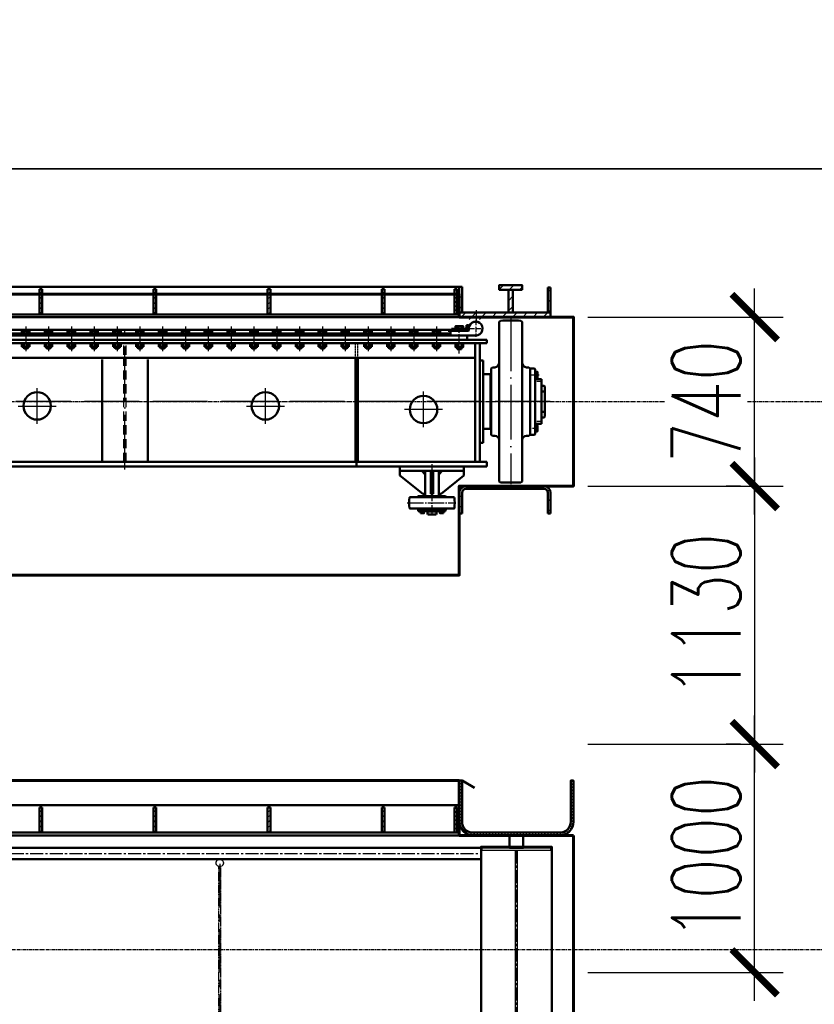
# Model space of a CAD drawing. Header units: millimetres. Extents: x 42975 to 708721, y 118172 to 172014.
# Tile 68 of 73: x 333998 to 337480, y 132027 to 136340. Entities that reach past the tile are written whole.
import ezdxf
from ezdxf import colors
from ezdxf.entities.mleader import LeaderData, LeaderLine
from ezdxf.math import Vec2, Vec3

# ---------------------------------------------------------------- set-up
doc = ezdxf.new("R2010")
doc.units = ezdxf.units.MM
for name, pattern in [('ACAD_ISO04W100', [30, 24, -3, 0, -3]), ('CENTER2', [28.575, 19.05, -3.175, 3.175, -3.175]), ('осевая', [50.8, 31.75, -6.35, 6.35, -6.35]), ('штриховая 04-2', [6, 4, -2])]:
    doc.linetypes.add(name, pattern=pattern)
doc.layers.get('Defpoints').update_dxf_attribs({"color": 8})
for name, color, linetype, lineweight in [('ГТО Оси 0.25', 7, 'осевая', 25), ('ГТО-2_Бетон_060', 3, 'Continuous', 60), ('ГТО-2_Выноски_035', 2, 'Continuous', 35), ('ГТО-2_Линии_035', 2, 'Continuous', 35), ('ГТО-2_Оси_025', 6, 'осевая', 25), ('ГТО-2_Размеры_035', 2, 'Continuous', 35), ('ОЗиМ Металл', 1, 'Continuous', 50), ('ОЗиМ Металл штрих', 230, 'штриховая 04-2', 25), ('ОЗиМ Осевой', 7, 'ACAD_ISO04W100', 25), ('ОЗиМ Ось', 7, 'ACAD_ISO04W100', 25), ('ОЗиМ Размеры', 2, 'Continuous', 25), ('ОЗИМ_Штриховка', 252, 'Continuous', 18)]:
    doc.layers.add(name, color=color, linetype=linetype, lineweight=lineweight)
doc.layers.add('ОЗиМ Оси', color=4, linetype='CENTER2')
doc.layers.add('ОЗИМ_Размеры', color=7, linetype='Continuous')
doc.styles.add('MOSOBL (isocpeur)', font='isocpeur.ttf')
doc.styles.add('RomanS', font='romans.shx', dxfattribs={"width": 0.7})
doc.dimstyles.new('M100', dxfattribs={"dimscale": 100, "dimtxt": 3, "dimasz": 2, "dimexe": 1.25, "dimexo": 0.625, "dimtad": 3, "dimtoh": 1, "dimdec": 0, "dimtxsty": 'RomanS', "dimblk": 'OBLIQUE', "dimcen": 3, "dimclrt": 2, "dimaunit": 1, "dimadec": 4, "dimazin": 0, "dimtfac": 1, "dimtdec": 0, "dimtmove": 0, "dimatfit": 3, "dimfxl": 1, "dimtfill": 1, "dimarcsym": 0})
doc.dimstyles.new('MOSOBL 1-100 (мм)', dxfattribs={"dimscale": 100, "dimtxt": 3, "dimasz": 2, "dimexe": 1.25, "dimexo": 0.625, "dimtad": 1, "dimdec": 0, "dimzin": 9, "dimtxsty": 'RomanS', "dimblk": 'ARCHTICK', "dimcen": 2.5, "dimdle": 1.25, "dimclrd": 7, "dimclre": 7, "dimclrt": 2, "dimadec": 0, "dimazin": 0, "dimtfac": 1, "dimtdec": 0, "dimtmove": 1, "dimatfit": 3, "dimfxl": 1, "dimtfill": 1, "dimlwd": 25, "dimlwe": 25, "dimarcsym": 0})

# ---------------------------------------------------------------- blocks, each defined once
blk = doc.blocks.new('_Oblique')
at = {"color": 0, "linetype": 'ByBlock', "lineweight": -2}
blk.add_line((-0.5, -0.5), (0.5, 0.5), dxfattribs=at)
blk = doc.blocks.new('*D51')
at = {"layer": 'Defpoints', "color": 0, "transparency": 16777216}
for p in [(370324.6, 134437.2), (307024.6, 128737.2), (370324.6, 121155.3)]:
    blk.add_point(p, dxfattribs=at)
at = {"layer": 'ОЗИМ_Размеры', "color": 0, "lineweight": -2, "transparency": 16777216}
for p, q in [((370324.6, 134374.7), (370324.6, 121030.3)), ((307024.6, 128674.7), (307024.6, 121030.3)), ((307024.6, 121155.3), (370324.6, 121155.3))]:
    blk.add_line(p, q, dxfattribs=at)
at = {"layer": 'ОЗИМ_Размеры', "color": 0, "lineweight": -2, "transparency": 16777216, "xscale": 200, "yscale": 200, "zscale": 200, "rotation": 180}
blk.add_blockref('_Oblique', (307024.6, 121155.3), dxfattribs=at)
at = {"layer": 'ОЗИМ_Размеры', "color": 0, "lineweight": -2, "transparency": 16777216, "xscale": 200, "yscale": 200, "zscale": 200}
blk.add_blockref('_Oblique', (370324.6, 121155.3), dxfattribs=at)
at = {"layer": 'ОЗИМ_Размеры', "color": 2, "transparency": 16777216, "insert": (338674.6, 121367.8), "char_height": 300, "attachment_point": 5, "style": 'RomanS', "bg_fill": 3, "box_fill_scale": 1.1, "bg_fill_color": 256, "bg_fill_true_color": 13158600, "bg_fill_transparency": 0}
blk.add_mtext('63300', dxfattribs=at)
blk = doc.blocks.new('A$C09596088')
at = {"layer": 'ГТО-2_Бетон_060'}
for p, q in [((2350, -1660), (-2350, -1660)), ((2350, -1900), (2350, -1660)), ((2850, -1900), (2350, -1900)), ((2850, -2900), (2850, -1900))]:
    blk.add_line(p, q, dxfattribs=at)
blk.add_lwpolyline([(-2850, 0), (-2850, -370), (-2350, -370), (-2350, -760), (2350, -760), (2350, -370), (2850, -370), (2850, 0), (2850, 370), (2350, 370), (2350, 470), (-2350, 470), (-2350, 370), (-2850, 370)], close=True, dxfattribs=at)
blk = doc.blocks.new('A$C248B62E5')
at = {"layer": 'ОЗиМ Металл'}
blk.add_lwpolyline([(-275, 500, 0.414214), (-280, 495), (-280, 445.1), (-220, 445.1), (-220, 495, 0.414214), (-225, 500)], format="xyb", close=True, dxfattribs=at)
for points in [[(-405, 445.1), (-5295, 445.1)], [(-405, 395.1), (-5295, 395.1)]]:
    blk.add_lwpolyline(points, dxfattribs=at)
blk.add_lwpolyline([(-405, -405), (-95, -405), (-95, 450.1), (-405, 450.1)], close=True, dxfattribs=at)
at = {"layer": 'ОЗиМ Металл штрих', "ltscale": 0.7}
for points in [[(-400, 445.1), (-100, 445.1), (-100, 433.1), (-400, 433.1)], [(-255, -388), (-245, -388), (-245, 433.1), (-255, 433.1)]]:
    blk.add_lwpolyline(points, close=True, dxfattribs=at)
at = {"layer": 'ОЗиМ Металл штрих'}
blk.add_lwpolyline([(-1545, 363.1), (-1555, 363.1), (-1555, -318), (-1545, -318)], close=True, dxfattribs=at)
blk.add_circle((-1550, 379.1), 16, dxfattribs=at)
at = {"layer": 'ОЗиМ Оси', "ltscale": 3}
for p, q in [((-250, 434), (-250, -500)), ((-5295, 420.1), (-405, 420.1))]:
    blk.add_line(p, q, dxfattribs=at)
at = {"layer": 'ОЗиМ Оси', "ltscale": 10}
blk.add_line((-1550, 375.1), (-1550, -350), dxfattribs=at)
blk = doc.blocks.new('*U78')
at = {"layer": 'ГТО Оси 0.25', "ltscale": 5}
blk.add_line((0, -53.5), (0, 53.5), dxfattribs=at)
at = {"layer": 'ОЗиМ Металл'}
for p, q in [((-16.5, 18.8), (-16.5, 34.8)), ((-16.5, 34.8), (16.5, 34.8)), ((-10, 39.6), (-7.5, 42.1)), ((-10, 39.6), (10, 39.6)), ((-10, 34.8), (-10, 39.6)), ((-8.7, 18.8), (-8.7, 34.8)), ((-7.5, 42.1), (7.5, 42.1)), ((7.5, 42.1), (10, 39.6)), ((8.5, 18.8), (8.5, 34.8)), ((10, 34.8), (10, 39.6)), ((16.5, 18.8), (16.5, 34.8)), ((-16.5, -35.7), (-16.5, -23.2)), ((16.5, -35.7), (-16.5, -35.7)), ((-8.2, -35.7), (-8.2, -23.2)), ((8.2, -35.7), (8.2, -23.2)), ((16.5, -35.7), (16.5, -23.2))]:
    blk.add_line(p, q, dxfattribs=at)
at = {"layer": 'ОЗиМ Размеры'}
for p, q in [((-7.5, 42.1), (-7.5, 34.8)), ((7.5, 42.1), (7.5, 34.8))]:
    blk.add_line(p, q, dxfattribs=at)
blk = doc.blocks.new('*U79')
at = {"layer": 'ОЗиМ Размеры', "color": 0, "linetype": 'ByBlock', "lineweight": -2, "transparency": 16777216}
for p in [(0, 0), (100, 0), (200, 0), (300, 0), (400, 0), (500, 0), (600, 0), (700, 0), (800, 0), (900, 0), (1000, 0), (1100, 0), (1200, 0), (1300, 0), (1400, 0), (1500, 0), (1600, 0), (1700, 0), (1800, 0), (1900, 0), (2000, 0), (2100, 0), (2200, 0), (2300, 0), (2400, 0), (2500, 0), (2600, 0), (2700, 0), (2800, 0), (2900, 0), (3000, 0), (3100, 0), (3200, 0), (3300, 0), (3400, 0), (3500, 0), (3600, 0), (3700, 0), (3800, 0), (3900, 0), (4000, 0), (4100, 0), (4200, 0), (4300, 0), (4400, 0), (4500, 0)]:
    blk.add_blockref('*U78', p, dxfattribs=at)
blk = doc.blocks.new('A$C509D7D2D')
at = {"layer": 'ОЗиМ Металл'}
for p, q in [((2525, 349.4), (2530, 354.4)), ((2525, 349.4), (2525, -170)), ((2625, 349.4), (2620, 354.4)), ((2625, 349.4), (2625, -170)), ((2312, 315), (2302, 315)), ((2312, 290), (2312, 315)), ((2372, 310), (2312, 310)), ((2312, 310), (2312, 290)), ((2340, 330.5), (2340, 318)), ((2360, 330.5), (2360, 318)), ((2387.4, 310), (2360, 310)), ((-2385, 290), (2385, 290)), ((-865, 298), (865, 298)), ((865, 298), (865, 290)), ((870, 298), (870, 290)), ((870, 298), (2310, 298)), ((2310, 290), (2310, 298)), ((2422, 290), (2312, 290)), ((2470, 256), (2470, 270)), ((2470, 256), (2470, 270)), ((2340, 229), (2340, 256)), ((2360, 229), (2340, 229)), ((2360, 229), (2360, 256)), ((785, -264), (785, 185)), ((985, -264), (985, 185)), ((1895, -264), (1895, 191)), ((1905, -264), (1905, 191)), ((2455, 179.7), (2440, 179.7)), ((2495, 150), (2490, 145)), ((2490, 145), (2490, -70)), ((2495, 150), (2505, 150)), ((2655, 150), (2645, 150)), ((2655, 150), (2660, 145)), ((2660, 145), (2660, -145)), ((2679.5, 145), (2661, 145)), ((2679.5, 145), (2682, 142.5)), ((2682, -142.5), (2682, 142.5)), ((2486, 120), (2455, 120)), ((2486, -70), (2486, 120)), ((2682, 123.7), (2692, 123.7)), ((2682, 111.3), (2692, 111.3)), ((2703, 97.5), (2682, 97.5)), ((2710, 97.5), (2703, 97.5)), ((2710, 69), (2710, 97.5)), ((2710, -97.5), (2710, 97.5)), ((2722, 69), (2710, 69)), ((2725, 44.2), (2710, 44.2)), ((2725, 66), (2722, 69)), ((2725, 66), (2725, -66)), ((2490, -70), (2490, -145)), ((2682, -142.5), (2682, -70)), ((2725, -44.2), (2710, -44.2)), ((2722, -69), (2710, -69)), ((2725, -66), (2722, -69)), ((2682, -97.5), (2703, -97.5)), ((2682, -111.3), (2692, -111.3)), ((2682, -123.7), (2692, -123.7)), ((2703, -97.5), (2710, -97.5)), ((2495, -150), (2490, -145)), ((2495, -150), (2505, -150)), ((2525, -349.4), (2525, -170)), ((2625, -349.4), (2625, -170)), ((2655, -150), (2645, -150)), ((2655, -150), (2660, -145)), ((2661, -145), (2679.5, -145)), ((2682, -142.5), (2679.5, -145)), ((2455, -180.3), (2440, -180.3)), ((0, -264), (2470, -264)), ((0, -284), (2470, -284)), ((1900, -284), (1900, -264)), ((2090, -284), (2090, -304)), ((2370, -284), (2370, -304)), ((2470, -284), (2470, -264)), ((2370, -304), (2090, -304)), ((2090, -324), (2090, -304)), ((2190, -404), (2090, -324)), ((2200, -319), (2185, -304)), ((2200, -304), (2200, -414)), ((2225, -404), (2225, -304)), ((2235, -404), (2235, -304)), ((2260, -304), (2260, -414)), ((2260, -319), (2275, -304)), ((2270, -404), (2370, -324)), ((2370, -324), (2370, -304)), ((2525, -349.4), (2530, -354.4)), ((2625, -349.4), (2620, -354.4)), ((2165, -419), (2133.8, -419)), ((2165, -419), (2170, -414)), ((2295, -419), (2165, -419)), ((2170, -414), (2290, -414)), ((2200, -404), (2190, -404)), ((2230, -404), (2225, -404)), ((2230, -404), (2235, -404)), ((2260, -404), (2270, -404)), ((2295, -419), (2290, -414)), ((2326.2, -419), (2295, -419)), ((2133.8, -469), (2165, -469)), ((2165, -469), (2170, -474)), ((2295, -469), (2165, -469)), ((2290, -474), (2170, -474)), ((2170, -474), (2170, -480)), ((2278.5, -474), (2290, -474)), ((2295, -469), (2290, -474)), ((2290, -480), (2290, -474)), ((2295, -469), (2326.2, -469)), ((2170, -480), (2290, -480)), ((2188.3, -482.5), (2185.8, -480)), ((2187.5, -488.9), (2187.5, -482.5)), ((2210, -482), (2210, -492)), ((2210, -482), (2250, -482)), ((2210, -492), (2212, -494)), ((2212, -494), (2248, -494)), ((2213.8, -480), (2215, -480)), ((2215, -480), (2215, -482)), ((2245, -480), (2245, -482)), ((2246.2, -480), (2245, -480)), ((2250, -492), (2248, -494)), ((2250, -482), (2250, -492)), ((2273.6, -482.5), (2271.1, -480)), ((2272.5, -488.9), (2272.5, -482.5))]:
    blk.add_line(p, q, dxfattribs=at)
at = {"layer": 'ОЗиМ Металл', "ltscale": 0.01}
for p, q in [((2312, 315), (-2302, 315)), ((2312, 310), (2340, 310)), ((2315, 310), (2315, 318)), ((2315, 318), (2372, 318)), ((2390, 335), (2382, 335)), ((2382, 328), (2382, 335)), ((2390, 328), (2390, 335)), ((2385, 290), (2315, 290)), ((2385, 290), (2385, 280)), ((2420, 191), (-2420, 191)), ((2455, 179.7), (2455, -180.3))]:
    blk.add_line(p, q, dxfattribs=at)
at = {"layer": 'ОЗиМ Металл', "ltscale": 10}
for p, q in [((2470, 270), (-2470, 270)), ((2385, 270), (2385, 290)), ((2470, 256), (-2470, 256)), ((2420, -264), (2420, 256)), ((2440, -264), (2440, 256))]:
    blk.add_line(p, q, dxfattribs=at)
at = {"layer": 'ОЗиМ Металл', "ltscale": 0.01}
for points in [[(2333.5, 318), (2366.5, 318), (2366.5, 330.5), (2333.5, 330.5)], [(2333.5, 256), (2366.5, 256), (2366.5, 238), (2333.5, 238)]]:
    blk.add_lwpolyline(points, close=True, dxfattribs=at)
at = {"layer": 'ОЗиМ Металл'}
for points in [[(2682, 130.5), (2692, 130.5), (2692, 104.5), (2682, 104.5)], [(2682, -104.5), (2692, -104.5), (2692, -130.5), (2682, -130.5)], [(2179.9, -488.9), (2179.9, -482.5), (2195.1, -482.5), (2195.1, -488.9)], [(2180, -480), (2180, -482.5), (2195, -482.5), (2195, -480)], [(2280.1, -488.9), (2280.1, -482.5), (2264.9, -482.5), (2264.9, -488.9)], [(2280, -480), (2280, -482.5), (2265, -482.5), (2265, -480)]]:
    blk.add_lwpolyline(points, close=True, dxfattribs=at)
blk.add_lwpolyline([(2455, -120), (2486, -120), (2486, -70)], dxfattribs=at)
for centre in [(500, -19), (1500, -19), (2193.5, -34.5)]:
    blk.add_circle(centre, 60, dxfattribs=at)
for centre, radius, start, end in [((2422, 320), 30, 56.4427, 123.5573), ((2575, -1395), 1750, 88.5265, 91.4735), ((2387.4, 315), 5, 270, 8.2132), ((2422, 320), 30, 123.5573, 188.2132), ((2422, 320), 30, 270.0307, 56.4427), ((2505, 170), 20, 270, 0), ((2645, 170), 20, 180, 270), ((2505, -170), 20, 0, 90), ((2645, -170), 20, 90, 180), ((2575, 1395), 1750, 268.5265, 271.4735), ((2280, -444), 150, 171.0597, 188.9403), ((2133.8, -421), 2, 90, 171.0597), ((2326.2, -421), 2, 8.9403, 90), ((2180, -444), 150, 351.0597, 8.9403), ((2133.8, -467), 2, 188.9403, 270), ((2326.2, -467), 2, 270, 351.0597)]:
    blk.add_arc(centre, radius, start, end, dxfattribs=at)
at = {"layer": 'ОЗиМ Металл', "ltscale": 0.01}
for radius in [18, 10]:
    blk.add_arc((2372, 328), radius, 270, 0, dxfattribs=at)
at = {"layer": 'ОЗиМ Металл штрих'}
blk.add_line((2302, 315), (2302, 288), dxfattribs=at)
at = {"layer": 'ОЗиМ Металл штрих', "ltscale": 10}
for p, q in [((880, 205), (880, 256)), ((890, 205), (890, 256)), ((880, -264), (880, 205)), ((890, -264), (890, 205))]:
    blk.add_line(p, q, dxfattribs=at)
at = {"layer": 'ОЗиМ Металл штрих', "ltscale": 0.2}
for p, q in [((1895, 191), (1895, 256)), ((1905, 191), (1905, 256))]:
    blk.add_line(p, q, dxfattribs=at)
at = {"layer": 'ОЗиМ Осевой'}
for p, q in [((2422, 358), (2422, 283.9)), ((2350, 211.3), (2350, 334.3)), ((2390.2, 320), (2454.4, 320))]:
    blk.add_line(p, q, dxfattribs=at)
at = {"layer": 'ОЗиМ Осевой', "ltscale": 10}
for p, q in [((2575, 373.4), (2575, -361.7)), ((885, -298.1), (885, 318.3))]:
    blk.add_line(p, q, dxfattribs=at)
at = {"layer": 'ОЗиМ Ось'}
for p, q in [((2662.4, 117.5), (2699.6, 117.5)), ((2714.3, 87.5), (2689.7, 87.5)), ((2694.6, -117.5), (2667.3, -117.5)), ((2712.9, -87.5), (2687.4, -87.5))]:
    blk.add_line(p, q, dxfattribs=at)
at = {"layer": 'ОЗиМ Ось', "ltscale": 10}
blk.add_line((2747.7, 0), (-199.9, 0), dxfattribs=at)
at = {"layer": 'ОЗиМ Ось', "ltscale": 3}
for p, q in [((2230, -274.2), (2230, -496.9)), ((2121.6, -444), (2334.6, -444))]:
    blk.add_line(p, q, dxfattribs=at)
at = {"layer": 'ОЗиМ Размеры', "ltscale": 0.01}
for p, q in [((2341.5, 229), (2341.5, 238)), ((2358.5, 229), (2358.5, 238))]:
    blk.add_line(p, q, dxfattribs=at)
at = {"layer": 'ОЗиМ Размеры'}
for p, q in [((500, -96.8), (500, 58.8)), ((1500, -96.8), (1500, 58.8)), ((2193.5, -111.6), (2193.5, 43.9)), ((417.3, -19.6), (583.5, -19.6)), ((1417.3, -19.6), (1583.5, -19.6)), ((2276.2, -34.5), (2110, -34.5))]:
    blk.add_line(p, q, dxfattribs=at)
at = {"layer": 'ОЗиМ Размеры', "xscale": -1, "rotation": 180}
blk.add_blockref('*U79', (-2250, 274.8), dxfattribs=at)
blk = doc.blocks.new('A$C1AAF776F')
h = blk.add_hatch()
h.set_pattern_fill('ANSI31', color=256, scale=10)
h.set_pattern_definition([(45, (-150263.037, 130721.588), (-22.4506403, 22.4506403), [])])
h.paths.add_polyline_path([(2750, 500.6), (2738, 500.6), (2738, 390), (2750, 390)])
h.paths.add_polyline_path([(2750, 390), (2425, 390), (2425, 370), (2750, 370)])
h.paths.add_polyline_path([(2425, 390), (2350, 390), (2350, 370), (2425, 370)])
h.paths.add_polyline_path([(2362, 502), (2350, 502), (2350, 447), (2351, 447), (2351, 397), (2350, 390), (2362, 390)])
h.paths.add_polyline_path([(2425, 370), (2380, 370), (2380, 360), (2425, 360)])
h.paths.add_polyline_path([(2470, 370), (2425, 370), (2425, 360), (2470, 360)])
h.paths.add_polyline_path([(2585, 490), (2565, 490), (2565, 390), (2585, 390)])
edge = h.paths.add_edge_path()
edge.add_line((2625, 510), (2573.5, 510))
edge.add_line((2573.5, 510), (2571.2, 503.8))
edge.add_arc((2570, 500.2), 3.75, 250.2859, 430.2859, ccw=False)
edge.add_arc((2570, 500.2), 3.75, 70.2859, 250.2859, ccw=False)
edge.add_line((2571.2, 503.8), (2573.5, 510))
edge.add_line((2573.5, 510), (2525, 510))
edge.add_line((2525, 510), (2525, 490))
edge.add_line((2525, 490), (2625, 490))
edge.add_line((2625, 490), (2625, 510))
h = blk.add_hatch()
h.set_pattern_fill('ANSI31', color=256, scale=10)
h.set_pattern_definition([(45, (-138492.075, 130259.476), (-22.4506403, 22.4506403), [])])
h.paths.add_polyline_path([(2720, -370, -0.414214), (2750, -400), (2750, -410), (2750, -410), (2750, -473), (2750, -490), (2738, -490), (2738, -410), (2738, -400, 0.414214), (2720, -382), (2380, -382, 0.414214), (2362, -400), (2362, -490), (2350, -490), (2350, -400, -0.414214), (2380, -370)])
at = {"layer": 'ОЗиМ Размеры'}
h = blk.add_hatch(dxfattribs=at)
h.set_pattern_fill('ANSI31', color=256, scale=5)
h.set_pattern_definition([(45, (-7440.457, -1008.972), (-11.22532, 11.22532), [])])
h.paths.add_polyline_path([(522, 492), (510, 492), (510, 382), (522, 382)])
h = blk.add_hatch(dxfattribs=at)
h.set_pattern_fill('ANSI31', color=256, scale=5)
h.set_pattern_definition([(45, (-6940.457, -1008.972), (-11.22532, 11.22532), [])])
h.paths.add_polyline_path([(1022, 492), (1010, 492), (1010, 382), (1022, 382)])
h = blk.add_hatch(dxfattribs=at)
h.set_pattern_fill('ANSI31', color=256, scale=5)
h.set_pattern_definition([(45, (-6440.457, -1008.972), (-11.22532, 11.22532), [])])
h.paths.add_polyline_path([(1522, 492), (1510, 492), (1510, 382), (1522, 382)])
h = blk.add_hatch(dxfattribs=at)
h.set_pattern_fill('ANSI31', color=256, scale=5)
h.set_pattern_definition([(45, (-5940.457, -1008.972), (-11.22532, 11.22532), [])])
h.paths.add_polyline_path([(2022, 492), (2010, 492), (2010, 382), (2022, 382)])
h = blk.add_hatch(dxfattribs=at)
h.set_pattern_fill('ANSI31', color=256, scale=4)
h.set_pattern_definition([(45, (-138492.075, 135164.625), (-8.9802561, 8.9802561), [])])
h.paths.add_polyline_path([(2329, 492), (2341, 492), (2341, 382), (2329, 382)])
h = blk.add_hatch(dxfattribs=at)
h.set_pattern_fill('ANSI31', color=256, scale=5)
h.set_pattern_definition([(45, (-7440.457, -3278.972), (-11.22532, 11.22532), [])])
h.paths.add_polyline_path([(522, -1778), (510, -1778), (510, -1888), (522, -1888)])
h = blk.add_hatch(dxfattribs=at)
h.set_pattern_fill('ANSI31', color=256, scale=5)
h.set_pattern_definition([(45, (-6940.457, -3278.972), (-11.22532, 11.22532), [])])
h.paths.add_polyline_path([(1022, -1778), (1010, -1778), (1010, -1888), (1022, -1888)])
h = blk.add_hatch(dxfattribs=at)
h.set_pattern_fill('ANSI31', color=256, scale=5)
h.set_pattern_definition([(45, (-6440.457, -3278.972), (-11.22532, 11.22532), [])])
h.paths.add_polyline_path([(1522, -1778), (1510, -1778), (1510, -1888), (1522, -1888)])
h = blk.add_hatch(dxfattribs=at)
h.set_pattern_fill('ANSI31', color=256, scale=5)
h.set_pattern_definition([(45, (-5940.457, -3278.972), (-11.22532, 11.22532), [])])
h.paths.add_polyline_path([(2022, -1778), (2010, -1778), (2010, -1888), (2022, -1888)])
h = blk.add_hatch(dxfattribs=at)
h.set_pattern_fill('ANSI31', color=256, scale=4)
h.set_pattern_definition([(45, (-138492.075, 132894.625), (-8.9802561, 8.9802561), [])])
h.paths.add_polyline_path([(2329, -1778), (2341, -1778), (2341, -1888), (2329, -1888)])
at = {"layer": 'ОЗИМ_Штриховка'}
h = blk.add_hatch(dxfattribs=at)
h.set_pattern_fill('ANSI31', color=256, scale=3, angle=90)
h.set_pattern_definition([(135, (-21397.2945, -32584.423), (-6.735192, -6.735192), [])])
edge = h.paths.add_edge_path()
edge.add_line((2350, -1660), (2350, -1840))
edge.add_arc((2410, -1840), 60, 180, 270)
edge.add_line((2410, -1900), (2790, -1900))
edge.add_arc((2790, -1840), 60, 270, 360)
edge.add_line((2850, -1840), (2850, -1660))
edge.add_line((2850, -1660), (2838, -1660))
edge.add_line((2838, -1660), (2838, -1840))
edge.add_arc((2790, -1840), 48, 270, 360, ccw=False)
edge.add_line((2790, -1888), (2410, -1888))
edge.add_arc((2410, -1840), 48, 180, 270, ccw=False)
edge.add_line((2362, -1840), (2362, -1660))
edge.add_line((2362, -1660), (2350, -1660))
at = {"layer": 'ГТО-2_Бетон_060'}
for p, q in [((2350, 470), (2350, 370)), ((2350, -1800), (2350, -1900))]:
    blk.add_line(p, q, dxfattribs=at)
at = {"layer": 'ОЗиМ Металл'}
for p, q in [((-2350, 502), (2350, 502)), ((510, 492), (510, 382)), ((510, 492), (522, 492)), ((522, 492), (522, 382)), ((1010, 492), (1010, 382)), ((1010, 492), (1022, 492)), ((1022, 492), (1022, 382)), ((1510, 492), (1510, 382)), ((1510, 492), (1522, 492)), ((1522, 492), (1522, 382)), ((2010, 492), (2010, 382)), ((2010, 492), (2022, 492)), ((2022, 492), (2022, 382)), ((2329, 492), (2329, 382)), ((2341, 492), (2329, 492)), ((2341, 492), (2341, 382)), ((2350, 447), (2350, 502)), ((2738, 500), (2750, 500)), ((2738, 390), (2738, 500)), ((2750, 500), (2738, 500)), ((2750, 370), (2750, 500)), ((2344.7, 470), (2344.7, 470)), ((2344.7, 470), (2344.7, 470)), ((2344.7, 470), (2344.7, 470)), ((-2350, 382), (2350, 382)), ((-2350, 370), (2350, 370)), ((2380, -370), (2720, -370)), ((2720, -382), (2380, -382)), ((2350, -490), (2350, -400)), ((2362, -400), (2362, -490)), ((2738, -400), (2738, -490)), ((2738, -490), (2738, -410)), ((2750, -400), (2750, -490)), ((2344.7, -470), (2344.7, -470)), ((2350, -490), (2362, -490)), ((2750, -490), (2738, -490)), ((2362, -1660), (2416.6, -1691.5)), ((-2350, -1768), (2350, -1768)), ((2350, -1823), (2350, -1768)), ((510, -1778), (510, -1888)), ((510, -1778), (522, -1778)), ((522, -1778), (522, -1888)), ((1010, -1778), (1010, -1888)), ((1010, -1778), (1022, -1778)), ((1022, -1778), (1022, -1888)), ((1510, -1778), (1510, -1888)), ((1510, -1778), (1522, -1778)), ((1522, -1778), (1522, -1888)), ((2010, -1778), (2010, -1888)), ((2010, -1778), (2022, -1778)), ((2022, -1778), (2022, -1888)), ((2329, -1778), (2329, -1888)), ((2341, -1778), (2329, -1778)), ((2341, -1778), (2341, -1888)), ((2344.7, -1800), (2344.7, -1800)), ((2344.7, -1800), (2344.7, -1800)), ((2344.7, -1800), (2344.7, -1800)), ((-2350, -1888), (2350, -1888)), ((-2350, -1900), (2350, -1900))]:
    blk.add_line(p, q, dxfattribs=at)
for points in [[(2362, 502), (2350, 502), (2350, 390), (2362, 390)], [(2625, 490), (2525, 490), (2525, 510), (2625, 510)], [(2585, 490), (2565, 490), (2565, 390), (2585, 390)], [(2750, 390), (2350, 390), (2350, 370), (2750, 370)]]:
    blk.add_lwpolyline(points, close=True, dxfattribs=at)
blk.add_lwpolyline([(2350, -1660), (2350, -1840, 0.414214), (2410, -1900), (2790, -1900, 0.414214), (2850, -1840), (2850, -1660), (2838, -1660), (2838, -1840, -0.414214), (2790, -1888), (2410, -1888, -0.414214), (2362, -1840), (2362, -1660)], format="xyb", close=True, dxfattribs=at)
for centre, radius, start, end in [((2380, -400), 30, 90, 180), ((2380, -400), 18, 90, 180), ((2720, -400), 30, 0, 90), ((2720, -400), 18, 0, 90)]:
    blk.add_arc(centre, radius, start, end, dxfattribs=at)
at = {"layer": 'ОЗиМ Осевой'}
blk.add_line((2425, 346.6), (2425, 401.1), dxfattribs=at)
at = {"color": 5}
for name, p in [('A$C509D7D2D', (0, 0)), ('A$C248B62E5', (2850, -2400))]:
    blk.add_blockref(name, p, dxfattribs=at)
blk = doc.blocks.new('_ArchTick')
at = {"color": 0, "linetype": 'ByBlock', "const_width": 0.15}
blk.add_lwpolyline([(-0.5, -0.5), (0.5, 0.5)], dxfattribs=at)
blk = doc.blocks.new('*D89')
at = {"color": 7, "lineweight": 25, "transparency": 16777216}
for p, q in [((337218.7, 132042.2), (337218.7, 133292.2)), ((336487.1, 133167.2), (337343.7, 133167.2)), ((336487.1, 132167.2), (337343.7, 132167.2))]:
    blk.add_line(p, q, dxfattribs=at)
at = {"layer": 'Defpoints', "color": 0, "transparency": 16777216}
for p in [(336424.6, 133167.2), (337218.7, 133167.2), (336424.6, 132167.2)]:
    blk.add_point(p, dxfattribs=at)
at = {"color": 7, "lineweight": 25, "transparency": 16777216, "xscale": 200, "yscale": 200, "zscale": 200}
for p, rotation in [((337218.7, 133167.2), 90), ((337218.7, 132167.2), 270)]:
    blk.add_blockref('_ArchTick', p, dxfattribs=dict(at, rotation=rotation))
at = {"color": 2, "transparency": 16777216, "insert": (337006.2, 132667.2), "char_height": 300, "attachment_point": 5, "rotation": 90, "style": 'RomanS', "bg_fill": 3, "box_fill_scale": 1.1, "bg_fill_color": 256, "bg_fill_true_color": 13158600, "bg_fill_transparency": 0}
blk.add_mtext('1000', dxfattribs=at)
blk = doc.blocks.new('*D90')
at = {"color": 7, "lineweight": 25, "transparency": 16777216}
for p, q in [((337218.7, 134172.2), (337218.7, 135162.2)), ((336487.1, 135037.2), (337343.7, 135037.2)), ((336487.1, 134297.2), (337343.7, 134297.2))]:
    blk.add_line(p, q, dxfattribs=at)
at = {"layer": 'Defpoints', "color": 0, "transparency": 16777216}
for p in [(336424.6, 135037.2), (337218.7, 135037.2), (336424.6, 134297.2)]:
    blk.add_point(p, dxfattribs=at)
at = {"color": 7, "lineweight": 25, "transparency": 16777216, "xscale": 200, "yscale": 200, "zscale": 200}
for p, rotation in [((337218.7, 135037.2), 90), ((337218.7, 134297.2), 270)]:
    blk.add_blockref('_ArchTick', p, dxfattribs=dict(at, rotation=rotation))
at = {"color": 2, "transparency": 16777216, "insert": (337006.2, 134667.2), "char_height": 300, "attachment_point": 5, "rotation": 90, "style": 'RomanS', "bg_fill": 3, "box_fill_scale": 1.1, "bg_fill_color": 256, "bg_fill_true_color": 13158600, "bg_fill_transparency": 0}
blk.add_mtext('740', dxfattribs=at)
blk = doc.blocks.new('*D91')
at = {"color": 7, "lineweight": 25, "transparency": 16777216}
for p, q in [((337218.7, 134422.2), (337218.7, 133042.2)), ((337156.2, 134297.2), (337093.7, 134297.2)), ((337156.2, 133167.2), (337093.7, 133167.2))]:
    blk.add_line(p, q, dxfattribs=at)
at = {"layer": 'Defpoints', "color": 0, "transparency": 16777216}
for p in [(337218.7, 134297.2), (337218.7, 133167.2), (337218.7, 133167.2)]:
    blk.add_point(p, dxfattribs=at)
at = {"color": 7, "lineweight": 25, "transparency": 16777216, "xscale": 200, "yscale": 200, "zscale": 200}
for p, rotation in [((337218.7, 134297.2), 90), ((337218.7, 133167.2), 270)]:
    blk.add_blockref('_ArchTick', p, dxfattribs=dict(at, rotation=rotation))
at = {"color": 2, "transparency": 16777216, "insert": (337006.2, 133732.2), "char_height": 300, "attachment_point": 5, "rotation": 90, "style": 'RomanS', "bg_fill": 3, "box_fill_scale": 1.1, "bg_fill_color": 256, "bg_fill_true_color": 13158600, "bg_fill_transparency": 0}
blk.add_mtext('1130', dxfattribs=at)

msp = doc.modelspace()

# ---------------------------------------------------------------- linework, layer by layer
at = {"layer": 'ГТО-2_Линии_035', "color": 2}
msp.add_line((307854.6, 135687.2), (359524.6, 135687.2), dxfattribs=at)
at = {"layer": 'ГТО-2_Оси_025', "ltscale": 0.5}
for p, q in [((316510.3, 134667.2), (374566.3, 134667.2)), ((316460.5, 132267.2), (372505.4, 132267.2))]:
    msp.add_line(p, q, dxfattribs=at)

# ---------------------------------------------------------------- next in the draw order: dimensions: what is measured, and where the dimension line sits
at = {"layer": 'ОЗИМ_Размеры'}
dim = msp.add_linear_dim(base=(370324.6, 121155.3), p1=(307024.6, 128737.2), p2=(370324.6, 134437.2), dimstyle='M100', dxfattribs=at)
dim.commit()
dim.dimension.update_dxf_attribs({"geometry": '*D51', "text_midpoint": (338674.6, 121367.8)})

# ---------------------------------------------------------------- next in the draw order: leaders
at = {"layer": 'ГТО-2_Выноски_035'}
ml = msp.add_multileader_mtext('Standard', dxfattribs=at)
ml.set_content('Ось паза аварийно-ремонтных затворов', color=256, style='MOSOBL (isocpeur)')
ml.set_leader_properties(color=7, lineweight=-1)
ml.build(insert=Vec2(0, 0))
ml.multileader.update_dxf_attribs({"has_dogleg": 0, "text_left_attachment_type": 6, "text_right_attachment_type": 6, "dogleg_length": 0, "arrow_head_size": 300, "scale": 100})
ctx = ml.context
ctx.base_point, ctx.scale, ctx.char_height, ctx.arrow_head_size, ctx.landing_gap_size, ctx.plane_origin = Vec3(372760.8, 135917.6), 100, 300, 300, 200, Vec3(370333.3, 131040.3)
ctx.left_attachment, ctx.right_attachment, ctx.text_align_type = 6, 6, 1
notes = []
notes.append((ctx, [(0, (1, 1, 0), (372760.8, 135917.6), (1, 0), 0, [(0, [(372191.4, 134667.2)], 0, [])])]))
ctx.mtext.insert, ctx.mtext.width, ctx.mtext.alignment, ctx.mtext.flow_direction = Vec3(375848.3, 136307.6), 6657.464, 2, 5
ctx.mtext.has_bg_fill, ctx.mtext.bg_color, ctx.mtext.bg_scale_factor, ctx.mtext.bg_transparency, ctx.mtext.use_window_bg_color = 1, -1073741824, 1.5, 0, 1
for ctx, leaders in notes:
    for number, flags, end, landing, length, lines in leaders:
        leader = LeaderData()
        leader.index, (leader.has_last_leader_line, leader.has_dogleg_vector, leader.attachment_direction) = number, flags
        leader.last_leader_point, leader.dogleg_vector, leader.dogleg_length = Vec3(end), Vec3(landing), length
        for number, points, colour, breaks in lines:
            line = LeaderLine()
            line.index, line.vertices, line.color, line.breaks = number, Vec3.list(points), colors.encode_raw_color(colour), breaks
            leader.lines.append(line)
        ctx.leaders.append(leader)

# ---------------------------------------------------------------- next in the draw order: block references
at = {"color": 5}
msp.add_blockref('A$C1AAF776F', (333574.6, 134667.2), dxfattribs=at)
at = {"layer": 'ГТО-2_Размеры_035'}
msp.add_blockref('A$C09596088', (333574.6, 134667.2), dxfattribs=at)

# ---------------------------------------------------------------- next in the draw order: dimensions: what is measured, and where the dimension line sits
at = {"color": 5}
for base, p1, p2, picture, middle in [((337218.7, 135037.2), (336424.6, 134297.2), (336424.6, 135037.2), '*D90', (337006.2, 134667.2)), ((337218.7, 133167.2), (336424.6, 132167.2), (336424.6, 133167.2), '*D89', (337006.2, 132667.2))]:
    dim = msp.add_linear_dim(base=base, p1=p1, p2=p2, angle=90, dimstyle='MOSOBL 1-100 (мм)', override={"dimfxl": 0.5, "dimarcsym": 1}, dxfattribs=at)
    dim.commit()
    dim.dimension.update_dxf_attribs({"geometry": picture, "text_midpoint": middle})

# ---------------------------------------------------------------- next in the draw order: dimensions: what is measured, and where the dimension line sits
dim = msp.add_linear_dim(base=(337218.7, 133167.2), p1=(337218.7, 134297.2), p2=(337218.7, 133167.2), angle=90, dimstyle='MOSOBL 1-100 (мм)', override={"dimfxl": 0.5, "dimarcsym": 1}, dxfattribs=at)
dim.commit()
dim.dimension.update_dxf_attribs({"geometry": '*D91', "text_midpoint": (337006.2, 133732.2)})

doc.saveas('drawing.dxf')
